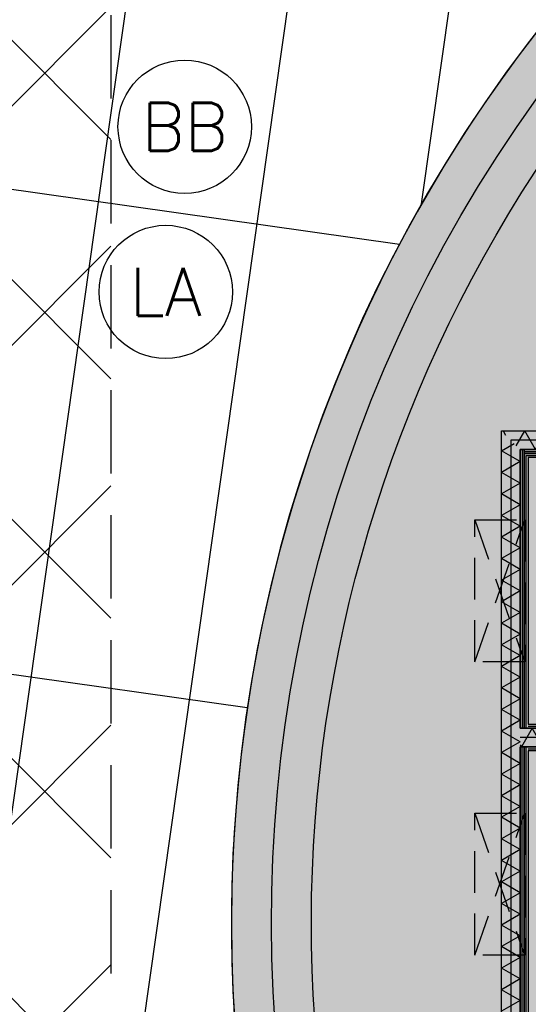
# Model space of a CAD drawing. Header units: millimetres. Extents: x -4107 to 114693, y -37499 to 54671.
# Tile 16 of 156: x 35379 to 37285, y 26592 to 30285. Entities that reach past the tile are written whole.
import ezdxf
from ezdxf.enums import TextEntityAlignment as Align

# ---------------------------------------------------------------- set-up
doc = ezdxf.new("R2010")
doc.units = ezdxf.units.MM
doc.header["$LTSCALE"] = 50
doc.linetypes.add('B0702', pattern=[4.6875, 3.125, -1.5625])
doc.linetypes.add('XREF_06_werkset$0$B0702', pattern=[4.6875, 3.125, -1.5625])
for name, color, linetype in [('FOK_ BRANDSLANGHASPELS', 2, 'Continuous'), ('FOK_08---_MAATVOERING', 2, 'Continuous'), ('FOK_22_BINNENWANDEN', 2, 'Continuous'), ('FOK_28_CONSTRUCTIES', 4, 'Continuous'), ('XREF_06_PLAFOND$0$AI45----_PLAFONDAFW', 2, 'Continuous'), ('XREF_06_verlichting$0$EL6311--', 3, 'Continuous'), ('XREF_06_werkset$0$AA21K---_ISOLATIE', 242, 'Continuous'), ('XREF_06_werkset$0$AA22E---_TPGBETON', 242, 'Continuous'), ('XREF_06_werkset$0$AI74----_INRSANITAIR', 1, 'Continuous'), ('XREF_06_werkset$0$AL21K---_ISOLATIE', 1, 'Continuous'), ('XREF_06_werkset$0$AL22E---_TPGBETON', 4, 'Continuous'), ('XREF_06_werkset$0$AL22RF7-_GIPSKARTON', 1, 'Continuous'), ('XREF_06_werkset$0$AZ21K---_ISOLATIE', 1, 'Continuous'), ('XREF_06_werkset$0$AZ22E---_TPGBETON', 4, 'Continuous'), ('XREF_06_werkset$0$AZ22RF7-_GIPSKARTON', 1, 'Continuous')]:
    doc.layers.add(name, color=color, linetype=linetype)
doc.styles.add('XREF_06_verlichting$0$BURO-018', font='simplex.shx', dxfattribs={"height": 180})

# ---------------------------------------------------------------- blocks, each defined once
blk = doc.blocks.new('XREF_06_PLAFOND')
at = {"layer": 'XREF_06_PLAFOND$0$AI45----_PLAFONDAFW'}
h = blk.add_hatch(dxfattribs=at)
h.set_pattern_fill('_USER,_O', color=256, scale=1800, pattern_type=0)
h.set_pattern_definition([(351.94, (60508.5, -17546.5), (252.38, 1782.22), [])])
edge = h.paths.add_edge_path(flags=16)
edge.add_arc((41622.2, 26897.4), 5449.9, 0, 180)
edge.add_arc((41622.2, 26897.4), 5449.9, 180, 360)
h.paths.add_polyline_path([(49833.5, 30277.3), (51633.5, 30277.3), (51633.5, 27677.3), (49833.5, 27677.3)], flags=16)
edge = h.paths.add_edge_path(flags=16)
edge.add_arc((86127.3, 26613.5), 3800, 0, 180)
edge.add_arc((86127.3, 26613.5), 3800, 180, 360)
edge = h.paths.add_edge_path(flags=16)
edge.add_arc((74998.8, -10766.8), 5450, 0, 180)
edge.add_arc((74998.8, -10766.8), 5450, 180, 360)
edge = h.paths.add_edge_path()
edge.add_arc((59888.1, 10791.1), 9323.9, 341.24236, 446.62909)
edge.add_line((60436.4, 20098.9), (31243.3, 21827.8))
edge.add_line((31243.3, 21827.8), (28955.1, 21950.5))
edge.add_line((28955.1, 21950.5), (30807, 36094.7))
edge.add_line((30807, 36094.7), (95373.9, 36094.7))
edge.add_line((95373.9, 36094.7), (86392.8, -27327.7))
edge.add_line((86392.8, -27327.7), (59702.3, -18665.8))
edge.add_line((59702.3, -18665.8), (68716.8, 7792.9))
h = blk.add_hatch(dxfattribs=at)
h.set_pattern_fill('_USER,_O', color=256, scale=600, angle=90, pattern_type=0)
h.set_pattern_definition([(81.94, (95317.84, 35698.9), (-594.073, 84.126), [])])
edge = h.paths.add_edge_path(flags=16)
edge.add_arc((86127.3, 26613.5), 3800, 0, 360)
edge = h.paths.add_edge_path(flags=16)
edge.add_arc((74998.8, -10766.8), 5450, 0, 360)
edge = h.paths.add_edge_path(flags=16)
edge.add_arc((41622.2, 26897.4), 5449.9, 0, 360)
h.paths.add_polyline_path([(49933.5, 30177.3), (51533.5, 30177.3), (51533.5, 27777.3), (49933.5, 27777.3)], flags=16)
edge = h.paths.add_edge_path()
edge.add_arc((59888.1, 10791.1), 9323.9, 341.24236, 446.62909)
edge.add_line((60436.4, 20098.9), (31243.3, 21827.8))
edge.add_line((31243.3, 21827.8), (28955.1, 21950.5))
edge.add_line((28955.1, 21950.5), (30807, 36094.7))
edge.add_line((30807, 36094.7), (95373.9, 36094.7))
edge.add_line((95373.9, 36094.7), (86392.8, -27327.7))
edge.add_line((86392.8, -27327.7), (59702.3, -18665.8))
edge.add_line((59702.3, -18665.8), (68716.8, 7792.9))
blk = doc.blocks.new('XREF_06_verlichting$0$1115B3A')
at = {"color": 0, "linetype": 'Continuous'}
blk.add_circle((0, 0), 2.5, dxfattribs=at)
at = {"color": 0, "linetype": 'Continuous', "style": 'XREF_06_verlichting$0$BURO-018'}
for tag, p in [('E_GKAST', (0, 8)), ('E_GROEP', (0, 5)), ('E_SGROEP', (4.5, 5)), ('E_ARMCODE', (0, 0)), ('E_SLET', (4.5, -1))]:
    blk.add_attdef(tag, text='', height=1.8, dxfattribs=at).set_placement(p, align=Align.MIDDLE)
blk = doc.blocks.new('XREF_06_verlichting')
at = {"layer": 'XREF_06_verlichting$0$EL6311--'}
ref = blk.add_blockref('XREF_06_verlichting$0$1115B3A', (35997.4, 29883.2), dxfattribs=dict(at, xscale=100, yscale=100, zscale=100))
ref.add_attrib('E_ARMCODE', 'BB', dxfattribs={"layer": '0', "color": 1, "linetype": 'Continuous', "height": 180, "style": 'XREF_06_verlichting$0$BURO-018'}).set_placement((35997.4, 29883.2), align=Align.MIDDLE)
ref = blk.add_blockref('XREF_06_verlichting$0$1115B3A', (35926.5, 29263.5), dxfattribs=dict(at, xscale=100, yscale=100, zscale=100))
ref.add_attrib('E_ARMCODE', 'LA', dxfattribs={"layer": '0', "color": 1, "linetype": 'Continuous', "height": 180, "style": 'XREF_06_verlichting$0$BURO-018'}).set_placement((35926.5, 29263.5), align=Align.MIDDLE)
blk = doc.blocks.new('*U898')
at = {"layer": 'XREF_06_werkset$0$AA22E---_TPGBETON'}
blk.add_hatch(color=254, dxfattribs=at).paths.add_polyline_path([(-74990.1, 29951, -0.658334), (-78835.2, 38595.6), (-79040.3, 38815.6, 2.298352), (-71065, 38815.6), (-71615.1, 38815.6), (-71615.1, 38595.6), (-71270.1, 38595.6), (-70813.7, 38025.3, -0.070028), (-70164.1, 36695.6), (-70096.6, 36475.6, -0.143691), (-70125.9, 33575.6), (-70198.4, 33355.6), (-70502.5, 32688.5), (-70904.6, 32048.4), (-71396.1, 31474), (-71966.5, 30977.8), (-72603.3, 30570.4), (-73292.9, 30260.6), (-74020.4, 30055.1), (-74770.1, 29958.4)])
h = blk.add_hatch(dxfattribs=at)
h.set_pattern_fill('AR-CONC', color=1, scale=44, style=0)
h.set_pattern_definition([(50, (0, 0), (315.5945, -27.61094), [33, -363]), (355, (0, 0), (-61.0506, 330.9645), [26.4, -290.4]), (100.4514, (26.3, -2.3), (254.5441, 303.3534), [28.0457, -308.5025]), (46.1842, (0, 88), (469.586, -72.8284), [49.5, -544.5]), (96.6356, (39.13, 81.93), (411.2516, 428.6119), [42.0685, -462.7537]), (351.1842, (0, 88), (411.2513, 428.6122), [39.6, -435.6]), (21, (44, 66), (262.6391, -177.1523), [33, -363]), (326, (44, 66), (107.0587, 319.066), [26.4, -290.4]), (71.4514, (65.9, 51.24), (369.698, 141.9134), [28.0457, -308.5025]), (37.5, (0, 0), (5.35034, 146.4733), [0, -286.88, 0, -294.8, 0, -291.5]), (7.5, (0, 0), (115.7506, 173.54115), [0, -168.08, 0, -280.28, 0, -111.1]), (327.5, (-98.12, 0), (234.88187, -9.92414), [0, -110, 0, -343.2, 0, -455.4]), (317.5, (-142.12, 0), (256.6019, 44.0462), [0, -143, 0, -227.92, 0, -323.4])])
h.paths.add_polyline_path([(-74990.1, 29951, -0.658334), (-78835.2, 38595.6), (-79040.3, 38815.6, 2.298352), (-71065, 38815.6), (-71615.1, 38815.6), (-71615.1, 38595.6), (-71270.1, 38595.6), (-70813.7, 38025.3, -0.070028), (-70164.1, 36695.6), (-70096.6, 36475.6, -0.143691), (-70125.9, 33575.6), (-70198.4, 33355.6), (-70502.5, 32688.5), (-70904.6, 32048.4), (-71396.1, 31474), (-71966.5, 30977.8), (-72603.3, 30570.4), (-73292.9, 30260.6), (-74020.4, 30055.1), (-74770.1, 29958.4)])
at = {"layer": 'XREF_06_werkset$0$AL22E---_TPGBETON'}
for points in [[(-79040.3, 38815.6, 2.298352), (-71065, 38815.6), (-71615.1, 38815.6), (-71615.1, 38595.6), (-71270.1, 38595.6), (-70813.7, 38025.3, -0.070028), (-70164.1, 36695.6)], [(-74990.1, 29951, -0.658334), (-78835.2, 38595.6)]]:
    blk.add_lwpolyline(points, format="xyb", dxfattribs=at)
at = {"layer": 'XREF_06_werkset$0$AZ22E---_TPGBETON'}
blk.add_lwpolyline([(-71167.6, 38705.6, -2.292092), (-78937.8, 38705.6)], format="xyb", dxfattribs=at)
blk = doc.blocks.new('*U876')
at = {"layer": 'XREF_06_werkset$0$AL22RF7-_GIPSKARTON'}
blk.add_lwpolyline([(-214164.8, 19713.1), (-214599.8, 19713.1), (-214599.8, 19728.1), (-214164.8, 19728.1), (-214164.8, 19713.1)], dxfattribs=at)
at = {"layer": 'XREF_06_werkset$0$AZ22RF7-_GIPSKARTON'}
blk.add_lwpolyline([(-214599.8, 19720.6), (-214164.8, 19720.6)], dxfattribs=at)
blk = doc.blocks.new('XREF_06_werkset$0$ARC870')
at = {"color": 0}
for q in [(-40.4, -35), (40.4, -35)]:
    blk.add_line((0, 35), q, dxfattribs=at)
blk = doc.blocks.new('*U887')
at = {"layer": 'XREF_06_werkset$0$AA21K---_ISOLATIE'}
for p, q in [((-214678.3, 19798.1), (-214669.5, 19782.9)), ((-214629.4, 19742.8), (-214597.5, 19798.1)), ((-214274.2, 19798.1), (-214234.8, 19729.8))]:
    blk.add_line(p, q, dxfattribs=at)
at = {"layer": 'XREF_06_werkset$0$AL21K---_ISOLATIE'}
blk.add_lwpolyline([(-214684.8, 19798.1), (-214234.8, 19798.1), (-214234.8, 19728.1), (-214614.8, 19728.1)], dxfattribs=at)
at = {"layer": 'XREF_06_werkset$0$AZ21K---_ISOLATIE'}
blk.add_lwpolyline([(-214234.8, 19763.1), (-214649.8, 19763.1)], dxfattribs=at)
at = {"layer": 'XREF_06_werkset$0$AA21K---_ISOLATIE', "rotation": 180}
for p in [(-214557.1, 19763.1), (-214476.3, 19763.1), (-214395.4, 19763.1), (-214314.6, 19763.1)]:
    blk.add_blockref('XREF_06_werkset$0$ARC870', p, dxfattribs=at)
blk = doc.blocks.new('*U884')
at = {"layer": 'XREF_06_werkset$0$AA21K---_ISOLATIE'}
blk.add_line((-214684.8, 19723.7), (-214637.6, 19750.9), dxfattribs=at)
at = {"layer": 'XREF_06_werkset$0$AL21K---_ISOLATIE'}
for points in [[(-214684.8, 15398.1), (-214684.8, 19798.1)], [(-214614.8, 19728.1), (-214614.8, 18683.1)], [(-214614.8, 18613.1), (-214614.8, 17583.1)]]:
    blk.add_lwpolyline(points, dxfattribs=at)
at = {"layer": 'XREF_06_werkset$0$AZ21K---_ISOLATIE'}
blk.add_lwpolyline([(-214649.8, 19763.1), (-214649.8, 15398.1)], dxfattribs=at)
at = {"layer": 'XREF_06_werkset$0$AA21K---_ISOLATIE', "rotation": 270}
for p in [(-214649.8, 19683.3), (-214649.8, 19602.4), (-214649.8, 19521.6), (-214649.8, 19440.8), (-214649.8, 19360), (-214649.8, 19279.1), (-214649.8, 19198.3), (-214649.8, 19117.5), (-214649.8, 19036.6), (-214649.8, 18955.8), (-214649.8, 18875), (-214649.8, 18794.2), (-214649.8, 18713.3), (-214649.8, 18632.5), (-214649.8, 18551.7), (-214649.8, 18470.8), (-214649.8, 18390), (-214649.8, 18309.2), (-214649.8, 18228.3), (-214649.8, 18147.5), (-214649.8, 18066.7), (-214649.8, 17985.9), (-214649.8, 17905), (-214649.8, 17824.2), (-214649.8, 17743.4), (-214649.8, 17662.5)]:
    blk.add_blockref('XREF_06_werkset$0$ARC870', p, dxfattribs=at)
blk = doc.blocks.new('*U880')
at = {"layer": 'XREF_06_werkset$0$AL22RF7-_GIPSKARTON'}
blk.add_lwpolyline([(-214599.8, 18613.1), (-214599.8, 17583.1), (-214614.8, 17583.1), (-214614.8, 18613.1), (-214599.8, 18613.1)], dxfattribs=at)
at = {"layer": 'XREF_06_werkset$0$AZ22RF7-_GIPSKARTON'}
blk.add_lwpolyline([(-214607.3, 17583.1), (-214607.3, 18613.1)], dxfattribs=at)
blk = doc.blocks.new('*U879')
at = {"layer": 'XREF_06_werkset$0$AA21K---_ISOLATIE'}
for p, q in [((-214569.8, 18683.1), (-214610.2, 18613.1)), ((-213438.2, 18683.1), (-213398.8, 18614.8)), ((-214614.8, 18621), (-214610.2, 18613.1))]:
    blk.add_line(p, q, dxfattribs=at)
at = {"layer": 'XREF_06_werkset$0$AL21K---_ISOLATIE'}
blk.add_lwpolyline([(-214614.8, 18683.1), (-213398.8, 18683.1), (-213398.8, 18613.1), (-214614.8, 18613.1)], dxfattribs=at)
at = {"layer": 'XREF_06_werkset$0$AZ21K---_ISOLATIE'}
blk.add_lwpolyline([(-213398.8, 18648.1), (-214614.8, 18648.1)], dxfattribs=at)
at = {"layer": 'XREF_06_werkset$0$AA21K---_ISOLATIE', "rotation": 180}
for p in [(-214529.4, 18648.1), (-214448.5, 18648.1), (-214367.7, 18648.1), (-214286.9, 18648.1), (-214206.1, 18648.1), (-214125.2, 18648.1), (-214044.4, 18648.1), (-213963.6, 18648.1), (-213882.7, 18648.1), (-213801.9, 18648.1), (-213721.1, 18648.1), (-213640.3, 18648.1), (-213559.4, 18648.1), (-213478.6, 18648.1)]:
    blk.add_blockref('XREF_06_werkset$0$ARC870', p, dxfattribs=at)
blk = doc.blocks.new('*U878')
at = {"layer": 'XREF_06_werkset$0$AL22RF7-_GIPSKARTON'}
blk.add_lwpolyline([(-214614.8, 18683.1), (-214614.8, 19728.1), (-214599.8, 19728.1), (-214599.8, 18683.1), (-214614.8, 18683.1)], dxfattribs=at)
at = {"layer": 'XREF_06_werkset$0$AZ22RF7-_GIPSKARTON'}
blk.add_lwpolyline([(-214607.3, 19728.1), (-214607.3, 18683.1)], dxfattribs=at)
blk = doc.blocks.new('*U875')
at = {"layer": 'XREF_06_werkset$0$AL22RF7-_GIPSKARTON'}
for points in [[(-297184.1, 64937.6), (-295998.1, 64937.6)], [(-295998.1, 64922.6), (-297184.1, 64922.6)]]:
    blk.add_lwpolyline(points, dxfattribs=at)
at = {"layer": 'XREF_06_werkset$0$AZ22RF7-_GIPSKARTON'}
blk.add_lwpolyline([(-297184.1, 64930.1), (-295998.1, 64930.1)], dxfattribs=at)
blk = doc.blocks.new('*U874')
at = {"layer": 'XREF_06_werkset$0$AL22RF7-_GIPSKARTON'}
for points in [[(-297184.1, 64852.6), (-295998.1, 64852.6)], [(-295998.1, 64837.6), (-297184.1, 64837.6)]]:
    blk.add_lwpolyline(points, dxfattribs=at)
at = {"layer": 'XREF_06_werkset$0$AZ22RF7-_GIPSKARTON'}
blk.add_lwpolyline([(-297184.1, 64845.1), (-295998.1, 64845.1)], dxfattribs=at)
blk = doc.blocks.new('*U845')
at = {"layer": 'XREF_06_werkset$0$AL22RF7-_GIPSKARTON'}
blk.add_lwpolyline([(-37942.3, 8446.9), (-35277.3, 8446.9), (-35277.3, 8431.9), (-37927.3, 8431.9)], dxfattribs=at)
at = {"layer": 'XREF_06_werkset$0$AZ22RF7-_GIPSKARTON'}
blk.add_lwpolyline([(-37934.8, 8439.4), (-35277.3, 8439.4)], dxfattribs=at)
blk = doc.blocks.new('*U822')
at = {"layer": 'XREF_06_werkset$0$AL22RF7-_GIPSKARTON'}
for points in [[(-37927.3, 7416.9), (-37942.3, 7416.9), (-37942.3, 8446.9)], [(-37927.3, 8431.9), (-37927.3, 7431.9)]]:
    blk.add_lwpolyline(points, dxfattribs=at)
at = {"layer": 'XREF_06_werkset$0$AZ22RF7-_GIPSKARTON'}
blk.add_lwpolyline([(-37934.8, 7416.9), (-37934.8, 8439.4)], dxfattribs=at)
blk = doc.blocks.new('*U816')
at = {"layer": 'XREF_06_werkset$0$AL22RF7-_GIPSKARTON'}
for points in [[(-37927.3, 6316.9), (-37942.3, 6316.9), (-37942.3, 7346.9), (-37927.3, 7346.9)], [(-37927.3, 7331.9), (-37927.3, 6331.9)]]:
    blk.add_lwpolyline(points, dxfattribs=at)
at = {"layer": 'XREF_06_werkset$0$AZ22RF7-_GIPSKARTON'}
blk.add_lwpolyline([(-37934.8, 6316.9), (-37934.8, 7346.9)], dxfattribs=at)
blk = doc.blocks.new('XREF_06_werkset')
at = {"layer": 'XREF_06_werkset$0$AI74----_INRSANITAIR', "linetype": 'XREF_06_werkset$0$B0702'}
for p, q in [((37085, 28408.5), (37271.8, 27876.1)), ((37085, 27876.1), (37271.8, 28408.5)), ((37085, 27308.5), (37271.8, 26776.1)), ((37085, 26776.1), (37271.8, 27308.5))]:
    blk.add_line(p, q, dxfattribs=at)
for points in [[(37271.8, 28408.5), (37271.8, 27876.1), (37085, 27876.1), (37085, 28408.5)], [(37271.8, 27308.5), (37271.8, 26776.1), (37085, 26776.1), (37085, 27308.5)]]:
    blk.add_lwpolyline(points, close=True, dxfattribs=at)
for name, p in [('*U898', (116675.1, -8203.3)), ('*U887', (251869.7, 8944.2)), ('*U884', (251869.7, 8944.2)), ('*U878', (251869.7, 8944.2)), ('*U876', (251869.7, 8944.2)), ('*U845', (75212.3, 20210.5)), ('*U822', (75212.3, 20210.5)), ('*U879', (251869.7, 8944.2)), ('*U875', (334469.1, -37295.3)), ('*U880', (251869.7, 8944.2)), ('*U816', (75212.3, 20210.5)), ('*U874', (334469.1, -37295.3))]:
    blk.add_blockref(name, p)
blk = doc.blocks.new('A$C4D8164B4')
at = {"layer": 'FOK_ BRANDSLANGHASPELS', "color": 2}
blk.add_circle((20000, 20000), 20000, dxfattribs=at)

msp = doc.modelspace()

# ---------------------------------------------------------------- hatches: boundary and pattern name
at = {"layer": 'FOK_08---_MAATVOERING'}
h = msp.add_hatch(dxfattribs=at)
h.set_pattern_fill('ANSI37', color=254, scale=200, style=0)
h.paths.add_polyline_path([(35720.9, 20811), (28026.6, 21249.2), (30071.3, 36864.7), (35720.9, 36864.6)])
at = {"layer": 'FOK_28_CONSTRUCTIES'}
h = msp.add_hatch(color=254, dxfattribs=at)
edge = h.paths.add_edge_path()
edge.add_arc((41622.5, 26897.3), 5450, 137.0272, 270)
edge.add_arc((41622.5, 26897.3), 5450, 270, 402.9728)
edge.add_line((45610.1, 30612.3), (37634.8, 30612.3))

# ---------------------------------------------------------------- linework, layer by layer
at = {"layer": 'FOK_08---_MAATVOERING', "color": 13, "linetype": 'B0702', "ltscale": 2}
msp.add_lwpolyline([(35720.9, 20811), (28026.6, 21249.2), (30071.3, 36864.7), (35720.9, 36864.6)], close=True, dxfattribs=at)
at = {"layer": 'FOK_28_CONSTRUCTIES', "color": 254}
msp.add_lwpolyline([(37634.8, 30612.3, 0.655459), (41622.5, 21447.3, 0.655459), (45610.1, 30612.3)], format="xyb", close=True, dxfattribs=at)

# ---------------------------------------------------------------- block references
for name in ['XREF_06_werkset', 'XREF_06_PLAFOND', 'XREF_06_PLAFOND']:
    msp.add_blockref(name, (0, 0))
at = {"layer": 'FOK_ BRANDSLANGHASPELS', "color": 5}
msp.add_blockref('A$C4D8164B4', (17554.1, 14671.5), dxfattribs=at)
at = {"layer": 'FOK_22_BINNENWANDEN'}
msp.add_blockref('XREF_06_verlichting', (0, 0), dxfattribs=at)

doc.saveas('drawing.dxf')
